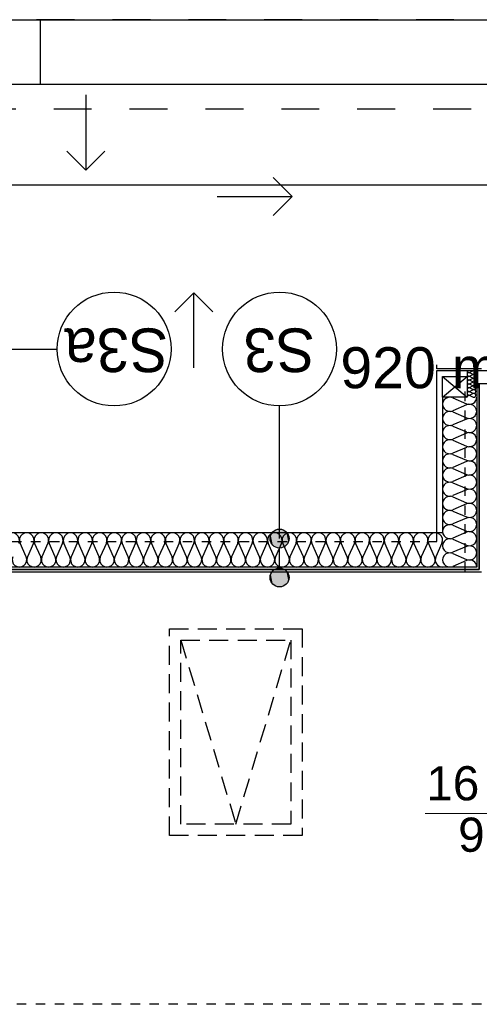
# Model space of a CAD drawing. Header units: millimetres. Extents: x 45180 to 119519, y 31297 to 302414.
# Tile 80 of 97: x 81641 to 84064, y 250430 to 255620. Entities that reach past the tile are written whole.
import ezdxf
from ezdxf.lldxf.tags import DXFTag

# ---------------------------------------------------------------- set-up
doc = ezdxf.new("R2010")
doc.units = ezdxf.units.MM
doc.header["$MEASUREMENT"] = 0
for name, pattern in [('Hidden Line', [100, 50, -50]), ('Krawędzie ukryte', [150, 100, -50]), ('Przerywana', [400, 200, -200])]:
    doc.linetypes.add(name, pattern=pattern)
for name, color, linetype in [('#podkład', 252, 'Continuous'), ('IS_Opisy_działek_Therm', 7, 'SOLID'), ('IS_Text_Odbiornikow_Therm', 7, 'Continuous')]:
    doc.layers.add(name, color=color, linetype=linetype)
doc.styles.add('GENERATED_STYLE_3', font='txt')
doc.styles.get("Standard").update_dxf_attribs({"font": 'arial.ttf', "bigfont": 'BIGFONT.SHX'})
tags = doc.linetypes.add('SOLID', pattern=[10, 10, 0]).pattern_tags.tags
tags[6:7] = [DXFTag(74, 4), DXFTag(75, 0), DXFTag(340, '0'), DXFTag(46, 0.0), DXFTag(50, 0.0), DXFTag(44, 0.0), DXFTag(45, 0.0)]
tags[4:5] = [DXFTag(74, 4), DXFTag(75, 0), DXFTag(340, '0'), DXFTag(46, 0.0), DXFTag(50, 0.0), DXFTag(44, 0.0), DXFTag(45, 0.0)]

msp = doc.modelspace()

# ---------------------------------------------------------------- linework, layer by layer
at = {"layer": '#podkład', "linetype": 'Continuous'}
for p, q in [((71190, 255620), (86910, 255620)), ((81750, 255280), (81750, 255620)), ((71190, 255280), (86910, 255280)), ((81989.1, 255223.5), (81989.1, 254827.7)), ((81989.1, 254827.7), (81889.1, 254927.7)), ((81989.1, 254827.7), (82089.1, 254927.7)), ((83077.5, 254688.6), (82977.5, 254788.6)), ((79050, 254750), (86910, 254750)), ((82681.8, 254688.6), (83077.5, 254688.6)), ((83077.5, 254688.6), (82977.5, 254588.6)), ((82559.1, 254179.9), (82459.1, 254079.9)), ((82559.1, 253784.1), (82559.1, 254179.9)), ((82559.1, 254179.9), (82659.1, 254079.9)), ((81245.4, 253884), (81838.3, 253884)), ((83840, 253780), (83840, 253800)), ((84075, 253780), (83840, 253780)), ((83840, 252870), (83840, 253770)), ((83840, 253770), (84045, 253770)), ((83870, 253740), (84000, 253630)), ((83870, 253630), (84000, 253740)), ((83870, 253740), (84000, 253740)), ((83870, 253630), (83870, 253740)), ((84000, 253770), (84000, 253740)), ((84000, 253740), (84000, 253630)), ((84031.6, 253769.2), (84013.4, 253760.8)), ((84013.4, 253759.2), (84031.6, 253750.8)), ((84031.6, 253749.2), (84013.4, 253740.8)), ((84013.4, 253739.2), (84031.6, 253730.8)), ((84045, 253770), (85145, 253770)), ((84045, 253770), (84045, 253700)), ((84031.6, 253729.2), (84013.4, 253720.8)), ((84013.4, 253719.2), (84031.6, 253710.8)), ((84031.6, 253709.2), (84013.4, 253700.8)), ((84013.4, 253699.2), (84031.6, 253690.8)), ((84031.6, 253689.2), (84013.4, 253680.8)), ((85145, 253700), (84045, 253700)), ((84062.5, 253700), (84050, 253700)), ((84050, 253700), (84050, 252735)), ((84062.5, 252722.5), (84062.5, 253700)), ((84075, 253700), (84062.5, 253700)), ((84062.5, 253700), (84062.5, 252722.5)), ((84013.4, 253679.2), (84031.6, 253670.8)), ((84031.6, 253669.2), (84013.4, 253660.8)), ((84013.4, 253659.2), (84031.6, 253650.8)), ((84031.6, 253649.2), (84013.4, 253640.8)), ((84013.4, 253639.2), (84031.6, 253630.8)), ((83010.5, 252885), (83010.5, 253584)), ((84000, 253630), (83870, 253630)), ((83870, 253630), (83870, 252915)), ((83923.6, 253626.9), (83996.4, 253595.8)), ((83996.4, 253589.6), (83923.6, 253558.6)), ((83923.6, 253552.3), (83996.4, 253521.3)), ((83996.4, 253515), (83923.6, 253484)), ((83923.6, 253477.7), (83996.4, 253446.7)), ((83996.4, 253440.4), (83923.6, 253409.4)), ((83923.6, 253403.1), (83996.4, 253372.1)), ((83996.4, 253365.8), (83923.6, 253334.8)), ((83923.6, 253328.5), (83996.4, 253297.5)), ((83996.4, 253291.2), (83923.6, 253260.2)), ((83923.6, 253254), (83996.4, 253222.9)), ((83996.4, 253216.7), (83923.6, 253185.6)), ((83923.6, 253179.4), (83996.4, 253148.3)), ((83996.4, 253142.1), (83923.6, 253111.1)), ((83923.6, 253104.8), (83996.4, 253073.8)), ((83996.4, 253067.5), (83923.6, 253036.5)), ((83923.6, 253030.2), (83996.4, 252999.2)), ((83996.4, 252992.9), (83923.6, 252961.9)), ((83870, 252915), (80870, 252915)), ((83923.6, 252955.6), (83996.4, 252924.6)), ((83996.4, 252918.3), (83923.6, 252887.3)), ((81674.5, 252788.6), (81642.5, 252861.4)), ((81712.9, 252861.4), (81680.9, 252788.6)), ((81751.4, 252788.6), (81719.4, 252861.4)), ((81789.8, 252861.4), (81757.8, 252788.6)), ((81828.3, 252788.6), (81796.3, 252861.4)), ((81866.8, 252861.4), (81834.8, 252788.6)), ((81905.2, 252788.6), (81873.2, 252861.4)), ((81943.7, 252861.4), (81911.7, 252788.6)), ((81982.2, 252788.6), (81950.2, 252861.4)), ((82020.6, 252861.4), (81988.6, 252788.6)), ((82059.1, 252788.6), (82027.1, 252861.4)), ((82097.5, 252861.4), (82065.5, 252788.6)), ((82136, 252788.6), (82104, 252861.4)), ((82174.5, 252861.4), (82142.5, 252788.6)), ((82212.9, 252788.6), (82180.9, 252861.4)), ((82251.4, 252861.4), (82219.4, 252788.6)), ((82289.8, 252788.6), (82257.8, 252861.4)), ((82328.3, 252861.4), (82296.3, 252788.6)), ((82366.8, 252788.6), (82334.8, 252861.4)), ((82405.2, 252861.4), (82373.2, 252788.6)), ((82443.7, 252788.6), (82411.7, 252861.4)), ((82482.2, 252861.4), (82450.2, 252788.6)), ((82520.6, 252788.6), (82488.6, 252861.4)), ((82559.1, 252861.4), (82527.1, 252788.6)), ((82597.5, 252788.6), (82565.5, 252861.4)), ((82636, 252861.4), (82604, 252788.6)), ((82674.5, 252788.6), (82642.5, 252861.4)), ((82712.9, 252861.4), (82680.9, 252788.6)), ((82751.4, 252788.6), (82719.4, 252861.4)), ((82789.8, 252861.4), (82757.8, 252788.6)), ((82828.3, 252788.6), (82796.3, 252861.4)), ((82866.8, 252861.4), (82834.8, 252788.6)), ((82905.2, 252788.6), (82873.2, 252861.4)), ((82943.7, 252861.4), (82911.7, 252788.6)), ((82982.2, 252788.6), (82950.2, 252861.4)), ((83020.6, 252861.4), (82988.6, 252788.6)), ((83059.1, 252788.6), (83027.1, 252861.4)), ((83097.5, 252861.4), (83065.5, 252788.6)), ((83136, 252788.6), (83104, 252861.4)), ((83174.5, 252861.4), (83142.5, 252788.6)), ((83212.9, 252788.6), (83180.9, 252861.4)), ((83251.4, 252861.4), (83219.4, 252788.6)), ((83289.8, 252788.6), (83257.8, 252861.4)), ((83328.3, 252861.4), (83296.3, 252788.6)), ((83366.8, 252788.6), (83334.8, 252861.4)), ((83405.2, 252861.4), (83373.2, 252788.6)), ((83443.7, 252788.6), (83411.7, 252861.4)), ((83482.2, 252861.4), (83450.2, 252788.6)), ((83520.6, 252788.6), (83488.6, 252861.4)), ((83559.1, 252861.4), (83527.1, 252788.6)), ((83597.5, 252788.6), (83565.5, 252861.4)), ((83636, 252861.4), (83604, 252788.6)), ((83674.5, 252788.6), (83642.5, 252861.4)), ((83712.9, 252861.4), (83680.9, 252788.6)), ((83751.4, 252788.6), (83719.4, 252861.4)), ((83789.8, 252861.4), (83757.8, 252788.6)), ((83828.3, 252788.6), (83796.3, 252861.4)), ((83866.8, 252861.4), (83834.8, 252788.6)), ((83923.6, 252881), (83996.4, 252850)), ((83010.5, 252730), (83010.5, 252835)), ((83996.4, 252843.7), (83923.6, 252812.7)), ((83923.6, 252806.5), (83996.4, 252775.4)), ((83996.4, 252769.2), (83923.6, 252738.1)), ((80665, 252710), (84075, 252710)), ((80677.5, 252722.5), (84062.5, 252722.5)), ((84062.5, 252722.5), (80677.5, 252722.5)), ((84050, 252735), (80690, 252735))]:
    msp.add_line(p, q, dxfattribs=at)
at = {"layer": '#podkład', "linetype": 'Przerywana'}
for p, q in [((86330, 255620), (71790, 255620)), ((71820, 255150), (86340, 255150))]:
    msp.add_line(p, q, dxfattribs=at)
at = {"layer": '#podkład', "linetype": 'Hidden Line'}
for p, q in [((83990, 252710), (83990, 253680)), ((80900, 252870), (83840, 252870)), ((84075, 250430), (80665, 250430))]:
    msp.add_line(p, q, dxfattribs=at)
at = {"layer": '#podkład', "linetype": 'Krawędzie ukryte'}
for p, q in [((82430, 251320), (82430, 252410)), ((82430, 252410), (83130, 252410)), ((83130, 252410), (83130, 251320)), ((82490, 251380), (82490, 252350)), ((82490, 252350), (83070, 252350)), ((82490, 252350), (82780, 251380)), ((82780, 251380), (83070, 252350)), ((83070, 252350), (83070, 251380)), ((83070, 251380), (82490, 251380)), ((83130, 251320), (82430, 251320))]:
    msp.add_line(p, q, dxfattribs=at)
at = {"layer": '#podkład', "linetype": 'Continuous'}
for centre, radius in [((82138.3, 253884), 300), ((83010.5, 253884), 300), ((83010.5, 252885), 50), ((83010.5, 252680), 50)]:
    msp.add_circle(centre, radius, dxfattribs=at)
for centre, major_axis, ratio, start_param, end_param in [((84009.6, 253750), (0, -10), 0.957061, 2.7288, 6.695979), ((84009.6, 253730), (0, -10), 0.957061, 2.7288, 6.695979), ((84009.6, 253770), (0, -10), 0.957061, 4.712389, 6.695979), ((84035.4, 253760), (0, -10), 0.957061, 5.870392, 9.837571), ((84035.4, 253740), (0, -10), 0.957061, 5.870392, 9.837571), ((84009.6, 253710), (0, -10), 0.957061, 2.7288, 6.695979), ((84009.6, 253690), (0, -10), 0.957061, 2.7288, 6.695979), ((84035.4, 253720), (0, -10), 0.957061, 5.870392, 9.837571), ((84035.4, 253700), (0, -10), 0.957061, 5.870392, 9.837571), ((84035.4, 253680), (0, -10), 0.957061, 5.870392, 9.837571), ((84009.6, 253670), (0, -10), 0.957061, 2.7288, 6.695979), ((84009.6, 253650), (0, -10), 0.957061, 2.7288, 6.695979), ((84009.6, 253630), (0, -10), 0.957061, 2.7288, 4.712389), ((84035.4, 253660), (0, -10), 0.957061, 5.870392, 9.837571), ((84035.4, 253640), (0, -10), 0.957061, 5.870392, 9.837571), ((83908.3, 253592.7), (38.3, 0), 0.974129, 1.158003, 5.125183), ((84011.7, 253630), (38.3, 0), 0.974129, 4.299596, 6.283185), ((84011.7, 253555.4), (38.3, 0), 0.974129, 4.299595, 8.266774), ((83908.3, 253518.1), (38.3, 0), 0.974129, 1.158003, 5.125183), ((83908.3, 253443.5), (38.3, 0), 0.974129, 1.158003, 5.125183), ((84011.7, 253480.8), (38.3, 0), 0.974129, 4.299595, 8.266774), ((84011.7, 253406.3), (38.3, 0), 0.974129, 4.299595, 8.266774), ((83908.3, 253369), (38.3, 0), 0.974129, 1.158003, 5.125183), ((83908.3, 253294.4), (38.3, 0), 0.974129, 1.158003, 5.125183), ((84011.7, 253331.7), (38.3, 0), 0.974129, 4.299595, 8.266774), ((84011.7, 253257.1), (38.3, 0), 0.974129, 4.299595, 8.266774), ((83908.3, 253219.8), (38.3, 0), 0.974129, 1.158003, 5.125183), ((84011.7, 253182.5), (38.3, 0), 0.974129, 4.299595, 8.266774), ((83908.3, 253145.2), (38.3, 0), 0.974129, 1.158003, 5.125183), ((84011.7, 253107.9), (38.3, 0), 0.974129, 4.299595, 8.266774), ((83908.3, 253070.6), (38.3, 0), 0.974129, 1.158003, 5.125183), ((84011.7, 253033.3), (38.3, 0), 0.974129, 4.299595, 8.266774), ((83908.3, 252996), (38.3, 0), 0.974129, 1.158003, 5.125183), ((83908.3, 252921.5), (38.3, 0), 0.974129, 1.158003, 5.125183), ((84011.7, 252958.8), (38.3, 0), 0.974129, 4.299595, 8.266774), ((81600.8, 252876.7), (-38.5, 0), 0.995333, 2.728799, 6.695979), ((81677.7, 252876.7), (-38.5, 0), 0.995333, 2.728799, 6.695979), ((81754.6, 252876.7), (-38.5, 0), 0.995333, 2.728799, 6.695979), ((81831.5, 252876.7), (-38.5, 0), 0.995333, 2.728799, 6.695979), ((81908.5, 252876.7), (-38.5, 0), 0.995333, 2.728799, 6.695979), ((81985.4, 252876.7), (-38.5, 0), 0.995333, 2.728799, 6.695979), ((82062.3, 252876.7), (-38.5, 0), 0.995333, 2.728799, 6.695979), ((82139.2, 252876.7), (-38.5, 0), 0.995333, 2.728799, 6.695979), ((82216.2, 252876.7), (-38.5, 0), 0.995333, 2.728799, 6.695979), ((82293.1, 252876.7), (-38.5, 0), 0.995333, 2.728799, 6.695979), ((82370, 252876.7), (-38.5, 0), 0.995333, 2.728799, 6.695979), ((82446.9, 252876.7), (-38.5, 0), 0.995333, 2.728799, 6.695979), ((82523.8, 252876.7), (-38.5, 0), 0.995333, 2.728799, 6.695979), ((82600.8, 252876.7), (-38.5, 0), 0.995333, 2.728799, 6.695979), ((82677.7, 252876.7), (-38.5, 0), 0.995333, 2.728799, 6.695979), ((82754.6, 252876.7), (-38.5, 0), 0.995333, 2.728799, 6.695979), ((82831.5, 252876.7), (-38.5, 0), 0.995333, 2.728799, 6.695979), ((82908.5, 252876.7), (-38.5, 0), 0.995333, 2.728799, 6.695979), ((82985.4, 252876.7), (-38.5, 0), 0.995333, 2.728799, 6.695979), ((83062.3, 252876.7), (-38.5, 0), 0.995333, 2.728799, 6.695979), ((83139.2, 252876.7), (-38.5, 0), 0.995333, 2.728799, 6.695979), ((83216.2, 252876.7), (-38.5, 0), 0.995333, 2.728799, 6.695979), ((83293.1, 252876.7), (-38.5, 0), 0.995333, 2.728799, 6.695979), ((83370, 252876.7), (-38.5, 0), 0.995333, 2.728799, 6.695979), ((83446.9, 252876.7), (-38.5, 0), 0.995333, 2.728799, 6.695979), ((83523.8, 252876.7), (-38.5, 0), 0.995333, 2.728799, 6.695979), ((83600.8, 252876.7), (-38.5, 0), 0.995333, 2.728799, 6.695979), ((83677.7, 252876.7), (-38.5, 0), 0.995333, 2.728799, 6.695979), ((83754.6, 252876.7), (-38.5, 0), 0.995333, 2.728799, 6.695979), ((83831.5, 252876.7), (-38.5, 0), 0.995333, 2.728799, 6.695979), ((84011.7, 252884.2), (38.3, 0), 0.974129, 4.299595, 8.266774), ((83908.3, 252846.9), (38.3, 0), 0.974129, 1.158003, 5.125183), ((83908.3, 252772.3), (38.3, 0), 0.974129, 1.158003, 5.125183), ((84011.7, 252809.6), (38.3, 0), 0.974129, 4.299595, 8.266774), ((81639.2, 252773.3), (-38.5, 0), 0.995333, 5.870392, 9.837571), ((81716.2, 252773.3), (-38.5, 0), 0.995333, 5.870392, 9.837571), ((81793.1, 252773.3), (-38.5, 0), 0.995333, 5.870392, 9.837571), ((81870, 252773.3), (-38.5, 0), 0.995333, 5.870392, 9.837571), ((81946.9, 252773.3), (-38.5, 0), 0.995333, 5.870392, 9.837571), ((82023.8, 252773.3), (-38.5, 0), 0.995333, 5.870392, 9.837571), ((82100.8, 252773.3), (-38.5, 0), 0.995333, 5.870392, 9.837571), ((82177.7, 252773.3), (-38.5, 0), 0.995333, 5.870392, 9.837571), ((82254.6, 252773.3), (-38.5, 0), 0.995333, 5.870392, 9.837571), ((82331.5, 252773.3), (-38.5, 0), 0.995333, 5.870392, 9.837571), ((82408.5, 252773.3), (-38.5, 0), 0.995333, 5.870392, 9.837571), ((82485.4, 252773.3), (-38.5, 0), 0.995333, 5.870392, 9.837571), ((82562.3, 252773.3), (-38.5, 0), 0.995333, 5.870392, 9.837571), ((82639.2, 252773.3), (-38.5, 0), 0.995333, 5.870392, 9.837571), ((82716.2, 252773.3), (-38.5, 0), 0.995333, 5.870392, 9.837571), ((82793.1, 252773.3), (-38.5, 0), 0.995333, 5.870392, 9.837571), ((82870, 252773.3), (-38.5, 0), 0.995333, 5.870392, 9.837571), ((82946.9, 252773.3), (-38.5, 0), 0.995333, 5.870392, 9.837571), ((83023.8, 252773.3), (-38.5, 0), 0.995333, 5.870392, 9.837571), ((83100.8, 252773.3), (-38.5, 0), 0.995333, 5.870392, 9.837571), ((83177.7, 252773.3), (-38.5, 0), 0.995333, 5.870392, 9.837571), ((83254.6, 252773.3), (-38.5, 0), 0.995333, 5.870392, 9.837571), ((83331.5, 252773.3), (-38.5, 0), 0.995333, 5.870392, 9.837571), ((83408.5, 252773.3), (-38.5, 0), 0.995333, 5.870392, 9.837571), ((83485.4, 252773.3), (-38.5, 0), 0.995333, 5.870392, 9.837571), ((83562.3, 252773.3), (-38.5, 0), 0.995333, 5.870392, 9.837571), ((83639.2, 252773.3), (-38.5, 0), 0.995333, 5.870392, 9.837571), ((83716.2, 252773.3), (-38.5, 0), 0.995333, 5.870392, 9.837571), ((83793.1, 252773.3), (-38.5, 0), 0.995333, 5.870392, 9.837571), ((83870, 252773.3), (-38.5, 0), 0.995333, 5.870392, 7.853982), ((84011.7, 252735), (38.3, 0), 0.974129, 0, 1.983589)]:
    msp.add_ellipse(centre, major_axis=major_axis, ratio=ratio, start_param=start_param, end_param=end_param, dxfattribs=at)
at = {"layer": '#podkład', "linetype": 'Continuous', "extrusion": (0, 0, -1)}
for points in [[(-82964.3, 252904.1), (-82975.1, 252849.6), (-82975.1, 252920.4)], [(-82975.1, 252920.4), (-82991.3, 252838.8), (-82991.3, 252931.2)], [(-82975.1, 252920.4), (-82975.1, 252849.6), (-82991.3, 252838.8)], [(-82991.3, 252931.2), (-83010.5, 252835), (-83010.5, 252935)], [(-82991.3, 252931.2), (-82991.3, 252838.8), (-83010.5, 252835)], [(-83010.5, 252935), (-83010.5, 252835), (-83029.6, 252838.8)], [(-83010.5, 252935), (-83029.6, 252838.8), (-83029.6, 252931.2)], [(-83029.6, 252931.2), (-83029.6, 252838.8), (-83045.8, 252849.6)], [(-83029.6, 252931.2), (-83045.8, 252849.6), (-83045.8, 252920.4)], [(-83045.8, 252920.4), (-83045.8, 252849.6), (-83056.7, 252865.9)], [(-83045.8, 252920.4), (-83056.7, 252865.9), (-83056.7, 252904.1)], [(-82964.3, 252865.9), (-82964.3, 252904.1), (-82960.5, 252885)], [(-82964.3, 252904.1), (-82964.3, 252865.9), (-82975.1, 252849.6)], [(-83056.7, 252904.1), (-83056.7, 252865.9), (-83060.5, 252885)], [(-82964.3, 252699.1), (-82975.1, 252644.6), (-82975.1, 252715.4)], [(-82975.1, 252715.4), (-82991.3, 252633.8), (-82991.3, 252726.2)], [(-82975.1, 252715.4), (-82975.1, 252644.6), (-82991.3, 252633.8)], [(-82991.3, 252726.2), (-83010.5, 252630), (-83010.5, 252730)], [(-82991.3, 252726.2), (-82991.3, 252633.8), (-83010.5, 252630)], [(-83010.5, 252730), (-83010.5, 252630), (-83029.6, 252633.8)], [(-83010.5, 252730), (-83029.6, 252633.8), (-83029.6, 252726.2)], [(-83029.6, 252726.2), (-83029.6, 252633.8), (-83045.8, 252644.6)], [(-83029.6, 252726.2), (-83045.8, 252644.6), (-83045.8, 252715.4)], [(-83045.8, 252715.4), (-83045.8, 252644.6), (-83056.7, 252660.9)], [(-83045.8, 252715.4), (-83056.7, 252660.9), (-83056.7, 252699.1)], [(-82964.3, 252660.9), (-82964.3, 252699.1), (-82960.5, 252680)], [(-82964.3, 252699.1), (-82964.3, 252660.9), (-82975.1, 252644.6)], [(-83056.7, 252699.1), (-83056.7, 252660.9), (-83060.5, 252680)]]:
    msp.add_solid(points, dxfattribs=at)
at = {"layer": 'IS_Opisy_działek_Therm', "lineweight": 5, "ltscale": 10}
msp.add_line((84798.6, 251435.6), (83778.6, 251435.6), dxfattribs=at)

# ---------------------------------------------------------------- texts
at = {"layer": '#podkład', "linetype": 'Continuous', "style": 'GENERATED_STYLE_3'}
for s, p in [('S3a', (82423, 253992.6)), ('S3', (83196.7, 253992.6))]:
    msp.add_text(s, height=230, rotation=180, dxfattribs=at).set_placement(p)
at = {"layer": 'IS_Opisy_działek_Therm', "ltscale": 10, "char_height": 180}
for s, insert, attachment_point in [('\\fArial|b0|i0;16 x 2,2', (84678.7, 251471.6), 9), ('\\fArial|b0|i0;914 W', (84678.7, 251414), 3)]:
    msp.add_mtext(s, dxfattribs=dict(at, insert=insert, attachment_point=attachment_point))
at = {"layer": 'IS_Text_Odbiornikow_Therm', "linetype": 'SOLID', "ltscale": 10, "insert": (84421.1, 253893.5), "char_height": 216, "attachment_point": 3}
msp.add_mtext('\\fArial|b0|i0;920 mm', dxfattribs=at)

doc.saveas('drawing.dxf')
